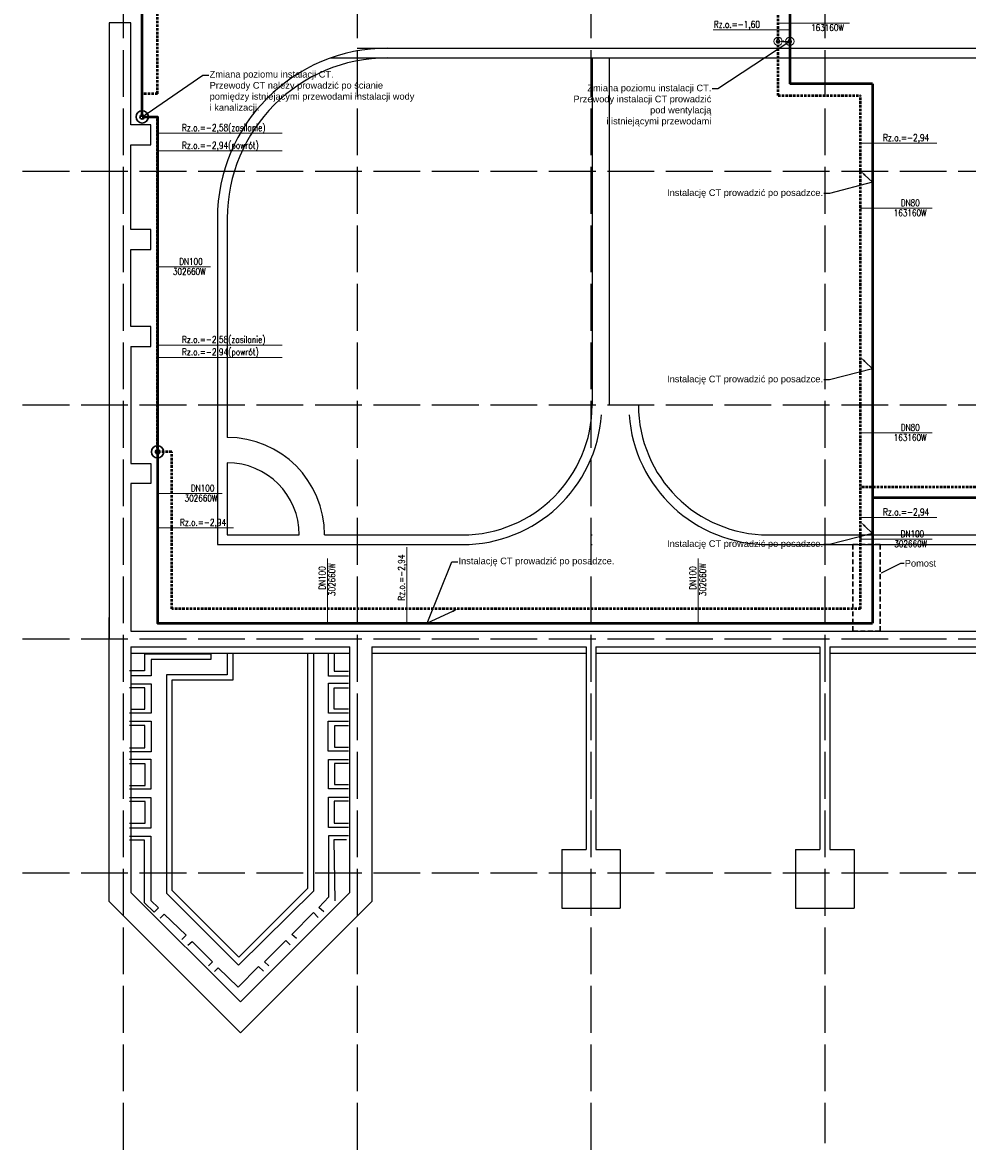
# Model space of a CAD drawing. Header units: millimetres. Extents: x -53858 to 733, y -20463 to 1307.
# Tile 1 of 256: x -53680 to -51257, y -20463 to -17563. Entities that reach past the tile are written whole.
import ezdxf
from ezdxf import colors
from ezdxf.entities.mleader import LeaderData, LeaderLine
from ezdxf.math import Vec2, Vec3

# ---------------------------------------------------------------- set-up
doc = ezdxf.new("R2010")
doc.units = ezdxf.units.MM
for name, pattern in [('DASHED', [19.05, 12.7, -6.35]), ('HIDDEN', [9.525, 6.35, -3.175]), ('XREF_2024_11_27_RZUT_BASEN_CAD$0$ACAD_ISO02W100', [15, 12, -3])]:
    doc.linetypes.add(name, pattern=pattern)
for name, color, linetype, lineweight in [('is_ct_centrale _zasilanie', 46, 'Continuous', 50), ('is_ct_centrale_powrot', 32, 'DASHED', 50), ('is_ct_opis', 162, 'Continuous', 18), ('is_ct_opis_', 162, 'Continuous', 18), ('is_pomosty', 7, 'HIDDEN', 18), ('is_rzędne_CT', 162, 'Continuous', 18), ('is_zmiana poziomów CT powrót', 230, 'Continuous', 30), ('is_zmiana poziomów CT zasilania', 222, 'Continuous', 30)]:
    doc.layers.add(name, color=color, linetype=linetype, lineweight=lineweight)
for name, color, linetype in [('IS_PODKLAD', 252, 'Continuous'), ('XREF_2024_11_27_RZUT_BASEN_CAD$0$_kanaly_murowane', 2, 'Continuous'), ('XREF_2024_11_27_RZUT_BASEN_CAD$0$_ściany', 8, 'Continuous')]:
    doc.layers.add(name, color=color, linetype=linetype)
doc.styles.add('OPIS1', font='ROMANS.SHX', dxfattribs={"width": 0.9})
doc.styles.get("Standard").update_dxf_attribs({"font": 'arial.ttf'})

# ---------------------------------------------------------------- blocks, each defined once
blk = doc.blocks.new('XREF_2024_11_27_RZUT_BASEN_CAD$0$A$C63797290')
at = {"layer": 'XREF_2024_11_27_RZUT_BASEN_CAD$0$_kanaly_murowane'}
for points in [[(205.1, -58.8), (35.1, -58.8), (35.1, -101.8), (-3.5, -101.8)], [(205.1, -58.8), (205.1, -72.4), (52.1, -72.4), (52.1, -114.4), (-0.2, -114.4)], [(247.1, -58.8), (247.1, -111.6), (91.3, -111.6), (91.3, -672.1), (275.7, -856.2), (469, -665.9), (469, -58.8)], [(261.2, -58.8), (261.2, -125.5), (104.7, -125.5), (104.7, -664.5), (277.1, -836.2), (453.5, -659.4), (453.5, -58.8)], [(558.2, -115.3), (506.6, -115.3), (506.6, -58.8)], [(521.1, -58.8), (521.1, -102.7), (558.2, -102.7)], [(-0.6, -134.8), (51.7, -134.8), (51.7, -210.5), (-3.5, -210.5)], [(558.2, -209.9), (506.5, -209.9), (506.5, -133.3), (558.2, -133.3)], [(-1.1, -199.9), (35.8, -199.9), (35.8, -145.4), (-3.5, -145.4)], [(558.2, -200.2), (521.1, -200.2), (521.1, -145.2), (558.2, -145.2)], [(-3.5, -230.8), (51.9, -230.8), (51.9, -309), (-3.5, -309)], [(558.2, -308), (506.1, -308), (506.1, -230.5), (558.2, -230.5)], [(-3.5, -298.8), (36, -298.8), (36, -241.9), (-3.5, -241.9)], [(558.2, -242.8), (521.9, -242.8), (521.9, -297.7), (558.2, -297.7)], [(-3.5, -328.4), (51.6, -328.4), (51.6, -405.1), (-3.5, -405.1)], [(-3.5, -395.4), (36.4, -395.4), (36.4, -340.3), (-3.5, -340.3)], [(558.2, -404), (506.7, -404), (506.7, -328.8), (558.2, -328.8)], [(558.2, -339.4), (522.2, -339.4), (522.2, -393.2), (558.2, -393.2)], [(-3.5, -426.8), (51.4, -426.8), (51.4, -504.8), (-3.5, -504.8)], [(558.2, -503.3), (506.7, -503.3), (506.7, -425.4), (558.2, -425.4)], [(-3.5, -492.7), (36.6, -492.7), (36.6, -437.1), (-3.5, -437.1)], [(558.2, -435.7), (521.8, -435.7), (521.8, -492.5), (558.2, -492.5)], [(-3.5, -525.6), (51.6, -525.6), (51.6, -690.8), (70.8, -709.8), (59.9, -720.8), (35.2, -696.5), (35.2, -535.5), (-3.5, -535.5)], [(494.6, -719.8), (482.3, -708.2), (507.7, -681.2), (507.7, -523.9), (558.2, -523.9)], [(552.8, -535.4), (521, -535.4), (523.3, -691.5)], [(425.1, -788.3), (412.8, -777.8), (468.6, -721.7), (480.4, -733.8)], [(75.3, -735.9), (85.8, -725.4), (141.8, -779.5), (130.9, -790.6)], [(145.8, -805.3), (157, -795.4), (209.7, -847.8), (199.5, -858.2)], [(354, -858.4), (342.6, -847.5), (397.2, -792.8), (408.7, -804.5)], [(214.5, -873), (224.2, -863.3), (275.2, -913.1), (327.4, -859.7), (340.1, -872.1)]]:
    blk.add_lwpolyline(points, dxfattribs=at)
blk = doc.blocks.new('XREF_2024_11_27_RZUT_BASEN_CAD')
at = {"layer": 'XREF_2024_11_27_RZUT_BASEN_CAD$0$_ściany', "linetype": 'XREF_2024_11_27_RZUT_BASEN_CAD$0$ACAD_ISO02W100', "ltscale": 10}
for p, q in [((-53422.4, -15683.6), (-53422.4, -20463)), ((-52822.4, -15683.6), (-52822.4, -20463)), ((-52222.4, -15683.6), (-52222.4, -20463)), ((-51622.4, -15683.6), (-51622.4, -20436.8)), ((-53680.1, -17943.9), (-49212.8, -17943.9)), ((-53680.1, -18543.9), (-49212.8, -18543.9)), ((-53680.1, -19143.9), (-49212.8, -19143.9)), ((-53680.1, -19743.9), (-49212.8, -19743.9))]:
    blk.add_line(p, q, dxfattribs=at)
at = {"layer": 'XREF_2024_11_27_RZUT_BASEN_CAD$0$_ściany'}
for p, q in [((-53402.4, -17825.9), (-53402.4, -17563.9)), ((-52822.4, -17628.9), (-50662.4, -17628.9)), ((-52889.1, -17653.9), (-50662.4, -17653.9)), ((-52219.4, -17653.9), (-52219.4, -18543.9)), ((-52175.4, -17653.9), (-52175.4, -18543.9)), ((-53180.4, -18065.9), (-53180.4, -18901.9)), ((-53155.4, -18065.9), (-53155.4, -18626.9)), ((-53155.4, -18691.9), (-53155.4, -18876.9)), ((-53180.4, -18901.9), (-52552.4, -18901.9)), ((-53155.4, -18876.9), (-52970.4, -18876.9)), ((-52905.4, -18876.9), (-52552.4, -18876.9)), ((-52222.4, -18876.9), (-52219.4, -18876.9)), ((-52222.4, -18901.9), (-52219.4, -18901.9)), ((-51767.4, -18876.9), (-50089.4, -18876.9)), ((-51767.4, -18901.9), (-50064.4, -18901.9)), ((-53402.4, -19163.9), (-52840.4, -19163.9)), ((-52784.4, -19163.9), (-52234.9, -19163.9)), ((-52234.9, -19163.9), (-52234.9, -19683.9)), ((-52209.9, -19163.9), (-51634.9, -19163.9)), ((-52209.9, -19163.9), (-52209.9, -19683.9)), ((-51634.9, -19163.9), (-51634.9, -19683.9)), ((-51609.9, -19163.9), (-51034.9, -19163.9)), ((-51609.9, -19163.9), (-51609.9, -19683.9)), ((-53402.4, -19179.9), (-52840.4, -19179.9)), ((-52784.4, -19179.9), (-52234.9, -19179.9)), ((-52209.9, -19179.9), (-51634.9, -19179.9)), ((-51609.9, -19179.9), (-51034.9, -19179.9)), ((-52297.4, -19683.9), (-52297.4, -19833.9)), ((-52297.4, -19683.9), (-52234.9, -19683.9)), ((-52209.9, -19683.9), (-52147.4, -19683.9)), ((-52147.4, -19683.9), (-52147.4, -19833.9)), ((-51697.4, -19683.9), (-51697.4, -19833.9)), ((-51697.4, -19683.9), (-51634.9, -19683.9)), ((-51609.9, -19683.9), (-51547.4, -19683.9)), ((-51547.4, -19683.9), (-51547.4, -19833.9)), ((-52297.4, -19833.9), (-52147.4, -19833.9)), ((-51697.4, -19833.9), (-51547.4, -19833.9))]:
    blk.add_line(p, q, dxfattribs=at)
for points in [[(-53402.4, -17563.9), (-53458.4, -17563.9), (-53458.4, -19143.9)], [(-53402.4, -18393.9), (-53351.4, -18393.9), (-53351.4, -18342.9), (-53402.4, -18342.9), (-53402.4, -18144.9), (-53351.4, -18144.9), (-53351.4, -18093.9), (-53402.4, -18093.9), (-53402.4, -17876.9), (-53351.4, -17876.9), (-53351.4, -17825.9), (-53402.4, -17825.9)], [(-53402.4, -18393.9), (-53402.4, -18693.9), (-53351.4, -18693.9), (-53351.4, -18744.9), (-53402.4, -18744.9), (-53402.4, -19123.9), (-50404.4, -19123.9), (-50404.4, -19803.1)], [(-52784.4, -19163.9), (-52784.4, -19816.9), (-53121.4, -20153.9), (-53458.4, -19816.9), (-53458.4, -19088.9)], [(-53402.4, -19163.9), (-53402.4, -19793.7), (-53121.4, -20074.7), (-52840.4, -19793.7), (-52840.4, -19163.9)]]:
    blk.add_lwpolyline(points, dxfattribs=at)
for centre, radius, start, end in [((-52743.4, -18065.9), 437, 90, 180), ((-52743.4, -18065.9), 412, 90, 180), ((-52552.4, -18543.9), 333, 270, 0), ((-51767.4, -18543.9), 333, 180, 270), ((-52552.4, -18543.9), 358, 270, 355.9956), ((-51767.4, -18543.9), 358, 184.0044, 270), ((-53155.4, -18876.9), 250, 0, 90), ((-53155.4, -18876.9), 185, 0, 90)]:
    blk.add_arc(centre, radius, start, end, dxfattribs=at)
blk.add_blockref('XREF_2024_11_27_RZUT_BASEN_CAD$0$A$C63797290', (-53402.4, -19123.9), dxfattribs=at)

msp = doc.modelspace()

# ---------------------------------------------------------------- linework, layer by layer
at = {"layer": 'is_ct_centrale _zasilanie'}
for p, q in [((-53373.3, -17805.2), (-53373.3, -17246.1)), ((-51712.3, -17480.2), (-51712.3, -17720.4)), ((-51500.6, -17720.4), (-51712.3, -17720.4)), ((-51500.6, -17720.4), (-51500.6, -19103.2)), ((-51500.6, -18781.1), (-50332.4, -18781.1))]:
    msp.add_line(p, q, dxfattribs=at)
msp.add_lwpolyline([(-53373.3, -17805.2), (-53333.9, -17805.2), (-53333.9, -19103.2), (-51500.6, -19103.2)], dxfattribs=at)
at = {"layer": 'is_ct_centrale_powrot', "ltscale": 0.5}
for p, q in [((-53333.9, -17745.9), (-53333.9, -17279.7)), ((-51742.3, -17750.4), (-51742.3, -17450.2)), ((-51742.3, -17750.4), (-51530.6, -17750.4)), ((-51530.6, -19066.8), (-51530.6, -17750.4)), ((-53333.9, -18664.1), (-53333.9, -17805.2)), ((-53297.6, -18664.1), (-53333.9, -18664.1)), ((-53297.6, -19066.8), (-53297.6, -18664.1)), ((-50359, -18754.5), (-51530.6, -18754.5)), ((-51530.6, -19066.8), (-53297.6, -19066.8))]:
    msp.add_line(p, q, dxfattribs=at)
msp.add_lwpolyline([(-53333.9, -17745.9), (-53373.3, -17745.9)], dxfattribs=at)
at = {"layer": 'is_ct_opis'}
for p, q in [((-51558.8, -17564.7), (-51742.3, -17564.7)), ((-51347.1, -18039.6), (-51530.6, -18039.6)), ((-53197.9, -18189.9), (-53333.9, -18189.9)), ((-51347.1, -18615.7), (-51530.6, -18615.7)), ((-53167.9, -18771), (-53333.9, -18771)), ((-51347.4, -18888.2), (-51530.6, -18888.2)), ((-52898.2, -18937.1), (-52898.2, -19103.2)), ((-51947.3, -18937.1), (-51947.3, -19103.2))]:
    msp.add_line(p, q, dxfattribs=at)
at = {"layer": 'is_pomosty', "linetype": 'DASHED', "lineweight": 30}
msp.add_lwpolyline([(-51550.6, -18901.9), (-51480.6, -18901.9), (-51480.6, -19123.9), (-51550.6, -19123.9)], close=True, dxfattribs=at)
at = {"layer": 'is_rzędne_CT'}
for p, q in [((-51908.6, -17582.1), (-51712.3, -17582.1)), ((-53014.7, -17847), (-53333.9, -17847)), ((-51335.6, -17872.6), (-51530.6, -17872.6)), ((-53014.7, -17892.2), (-53333.9, -17892.2)), ((-53014.7, -18390.1), (-53333.9, -18390.1)), ((-53014.7, -18421.8), (-53333.9, -18421.8)), ((-51335.6, -18832.5), (-51530.6, -18832.5)), ((-53139, -18859.1), (-53333.9, -18859.1)), ((-52694.4, -18908.2), (-52694.4, -19103.2))]:
    msp.add_line(p, q, dxfattribs=at)
at = {"layer": 'is_zmiana poziomów CT powrót', "lineweight": 18}
msp.add_circle((-51742.3, -17611.4), 10.8, dxfattribs=at)
at = {"layer": 'is_zmiana poziomów CT powrót'}
msp.add_circle((-51742.3, -17611.4), 3.8, dxfattribs=at)
at = {"layer": 'is_zmiana poziomów CT zasilania', "lineweight": 18}
msp.add_circle((-51712.3, -17611.4), 10.8, dxfattribs=at)
at = {"layer": 'is_zmiana poziomów CT zasilania'}
for centre, radius in [((-51712.3, -17611.4), 3.8), ((-53373.3, -17805.2), 15.7), ((-53373.3, -17805.2), 5.7), ((-53333.9, -18664.1), 15.7), ((-53333.9, -18664.1), 5.7)]:
    msp.add_circle(centre, radius, dxfattribs=at)

# ---------------------------------------------------------------- block references
at = {"layer": 'IS_PODKLAD'}
msp.add_blockref('XREF_2024_11_27_RZUT_BASEN_CAD', (0, 0), dxfattribs=at)

# ---------------------------------------------------------------- texts
at = {"layer": 'is_ct_opis', "style": 'OPIS1', "width": 0.8}
for s, rotation, p in [('163160W', 359.9999, (-51657.5, -17584.8)), ('DN80', 359.9999, (-51427.5, -18034.2, 0)), ('163160W', 359.9999, (-51445.7, -18059.7)), ('DN100', 359.9999, (-53278.3, -18184.5, 0)), ('302660W', 359.9999, (-53294.6, -18210)), ('DN80', 359.9999, (-51427.5, -18610.3, 0)), ('163160W', 359.9999, (-51445.7, -18635.8)), ('DN100', 359.9999, (-53248.3, -18765.6, 0)), ('302660W', 359.9999, (-53264.6, -18791.1)), ('DN100', 359.9999, (-51427.8, -18882.7, 0)), ('302660W', 359.9999, (-51444.1, -18908.2)), ('DN100', 89.9999, (-52903.6, -19017.6, 0)), ('302660W', 89.9999, (-52878.1, -19033.8)), ('DN100', 89.9999, (-51952.8, -19017.6, 0)), ('302660W', 89.9999, (-51927.3, -19033.8))]:
    msp.add_text(s, height=17, rotation=rotation, dxfattribs=at).set_placement(p)
at = {"layer": 'is_rzędne_CT', "style": 'OPIS1', "width": 0.8}
for s, rotation, p in [('Rz.o.=-1,60', 0.0001, (-51907.2, -17576.6, 0)), ('Rz.o.=-2,58(zasilanie)', 359.9999, (-53271.3, -17841.5, 0)), ('Rz.o.=-2,94', 359.9999, (-51473.1, -17867.2, 0)), ('Rz.o.=-2,94(powrót)', 359.9999, (-53271.3, -17886.7, 0)), ('Rz.o.=-2,58(zasilanie)', 359.9999, (-53271.3, -18384.6, 0)), ('Rz.o.=-2,94(powrót)', 359.9999, (-53271.3, -18416.4, 0)), ('Rz.o.=-2,94', 359.9999, (-51473.1, -18827, 0)), ('Rz.o.=-2,94', 359.9999, (-53276.5, -18853.6, 0)), ('Rz.o.=-2,94', 89.9999, (-52699.8, -19045.8, 0))]:
    msp.add_text(s, height=17.36, rotation=rotation, dxfattribs=at).set_placement(p)

# ---------------------------------------------------------------- leaders
at = {"layer": 'is_ct_opis_'}
ml = msp.add_multileader_mtext('Standard', dxfattribs=at)
ml.set_content('Zmiana poziomu instalacji CT. \\PPrzewody instalacji CT prowadzić \\Ppod wentylacją\\Pi istniejącymi przewodami', color=256)
ml.set_leader_properties()
ml.build(insert=Vec2(0, 0))
ml.multileader.update_dxf_attribs({"dogleg_length": 15, "arrow_head_size": 15})
ctx = ml.context
ctx.base_point, ctx.char_height, ctx.arrow_head_size, ctx.plane_origin = Vec3(-52267.2, -17733.4), 17, 15, Vec3(-51503.2, -17549.6)
ctx.text_align_type = 2
notes = []
notes.append((ctx, [(1, (1, 1, 0), (-51896.5, -17733.4), (-1, 0), 15, [(1, [(-51742.3, -17611.4), (-51712.3, -17611.4)], 0, [])])]))
ctx.mtext.insert, ctx.mtext.width, ctx.mtext.alignment, ctx.mtext.flow_direction = Vec3(-51913.5, -17722.4), 706.329, 3, 5
ml = msp.add_multileader_mtext('Standard', dxfattribs=at)
ml.set_content('Zmiana poziomu instalacji CT. \\PPrzewody CT należy prowadzić po ścianie \\Ppomiędzy istniejącymi przewodami instalacji wody \\Pi kanalizacji. ', color=256)
ml.set_leader_properties()
ml.build(insert=Vec2(0, 0))
ml.multileader.update_dxf_attribs({"dogleg_length": 15, "arrow_head_size": 15})
ctx = ml.context
ctx.base_point, ctx.char_height, ctx.arrow_head_size, ctx.plane_origin = Vec3(-53202.4, -17698.3), 17, 15, Vec3(-53333.9, -17710.7)
notes.append((ctx, [(0, (1, 1, 0), (-53217.4, -17698.3), (1, 0), 15, [(0, [(-53373.3, -17805.2)], 0, [])])]))
ctx.mtext.insert, ctx.mtext.flow_direction = Vec3(-53200.4, -17687.3), 5
ml = msp.add_multileader_mtext('Standard', dxfattribs=at)
ml.set_content('Instalację CT prowadzić po posadzce. ', color=256)
ml.set_leader_properties()
ml.build(insert=Vec2(0, 0))
ml.multileader.update_dxf_attribs({"dogleg_length": 15, "arrow_head_size": 15})
ctx = ml.context
ctx.base_point, ctx.char_height, ctx.arrow_head_size, ctx.plane_origin = Vec3(-52024.8, -18001.9), 17, 15, Vec3(-51530.6, -17943.9)
ctx.text_align_type = 2
notes.append((ctx, [(1, (1, 1, 0), (-51610.1, -18001.9), (-1, 0), 15, [(1, [(-51530.6, -17943.9), (-51500.6, -17972.9)], 0, [])])]))
ctx.mtext.insert, ctx.mtext.alignment, ctx.mtext.flow_direction = Vec3(-51627.1, -17990.9), 3, 5
ml = msp.add_multileader_mtext('Standard', dxfattribs=at)
ml.set_content('Instalację CT prowadzić po posadzce. ', color=256)
ml.set_leader_properties()
ml.build(insert=Vec2(0, 0))
ml.multileader.update_dxf_attribs({"dogleg_length": 15, "arrow_head_size": 15})
ctx = ml.context
ctx.base_point, ctx.char_height, ctx.arrow_head_size, ctx.plane_origin = Vec3(-52024.8, -18479.8), 17, 15, Vec3(-51530.6, -18421.8)
ctx.text_align_type = 2
notes.append((ctx, [(1, (1, 1, 0), (-51610.1, -18479.8), (-1, 0), 15, [(1, [(-51530.6, -18421.8), (-51500.6, -18450.9)], 0, [])])]))
ctx.mtext.insert, ctx.mtext.alignment, ctx.mtext.flow_direction = Vec3(-51627.1, -18468.8), 3, 5
ml = msp.add_multileader_mtext('Standard', dxfattribs=at)
ml.set_content('Instalację CT prowadzić po posadzce. ', color=256)
ml.set_leader_properties()
ml.build(insert=Vec2(0, 0))
ml.multileader.update_dxf_attribs({"dogleg_length": 15, "arrow_head_size": 15})
ctx = ml.context
ctx.base_point, ctx.char_height, ctx.arrow_head_size, ctx.plane_origin = Vec3(-52024.8, -18901.9), 17, 15, Vec3(-51530.6, -18843.9)
ctx.text_align_type = 2
notes.append((ctx, [(1, (1, 1, 0), (-51610.1, -18901.9), (-1, 0), 15, [(1, [(-51530.6, -18843.9), (-51500.6, -18873)], 0, [])])]))
ctx.mtext.insert, ctx.mtext.alignment, ctx.mtext.flow_direction = Vec3(-51627.1, -18890.9), 3, 5
ml = msp.add_multileader_mtext('Standard', dxfattribs=at)
ml.set_content('Instalację CT prowadzić po posadzce. ', color=256)
ml.set_leader_properties()
ml.build(insert=Vec2(0, 0))
ml.multileader.update_dxf_attribs({"dogleg_length": 15, "arrow_head_size": 15})
ctx = ml.context
ctx.base_point, ctx.char_height, ctx.arrow_head_size, ctx.plane_origin = Vec3(-52564.1, -18946.2), 17, 15, Vec3(-52539.1, -18934.2)
notes.append((ctx, [(0, (1, 1, 0), (-52579.1, -18946.2), (1, 0), 15, [(0, [(-52563.5, -19066.8), (-52642.5, -19103.2)], 0, [])])]))
ctx.mtext.insert, ctx.mtext.flow_direction = Vec3(-52562.1, -18935.2), 5
at = {"layer": 'is_pomosty', "linetype": 'Continuous'}
ml = msp.add_multileader_mtext('Standard', dxfattribs=at)
ml.set_content('Pomost', color=256)
ml.set_leader_properties()
ml.build(insert=Vec2(0, 0))
ctx = ml.context
ctx.base_point, ctx.char_height, ctx.plane_origin = Vec3(-51419.4, -18949.9), 17, Vec3(-51465.3, -18914.9)
notes.append((ctx, [(0, (1, 1, 0), (-51427.4, -18949.9), (1, 0), 8, [(0, [(-51480.6, -18976)], 0, [])])]))
ctx.mtext.insert, ctx.mtext.flow_direction = Vec3(-51417.4, -18941.3), 5
for ctx, leaders in notes:
    for number, flags, end, landing, length, lines in leaders:
        leader = LeaderData()
        leader.index, (leader.has_last_leader_line, leader.has_dogleg_vector, leader.attachment_direction) = number, flags
        leader.last_leader_point, leader.dogleg_vector, leader.dogleg_length = Vec3(end), Vec3(landing), length
        for number, points, colour, breaks in lines:
            line = LeaderLine()
            line.index, line.vertices, line.color, line.breaks = number, Vec3.list(points), colors.encode_raw_color(colour), breaks
            leader.lines.append(line)
        ctx.leaders.append(leader)

doc.saveas('drawing.dxf')
